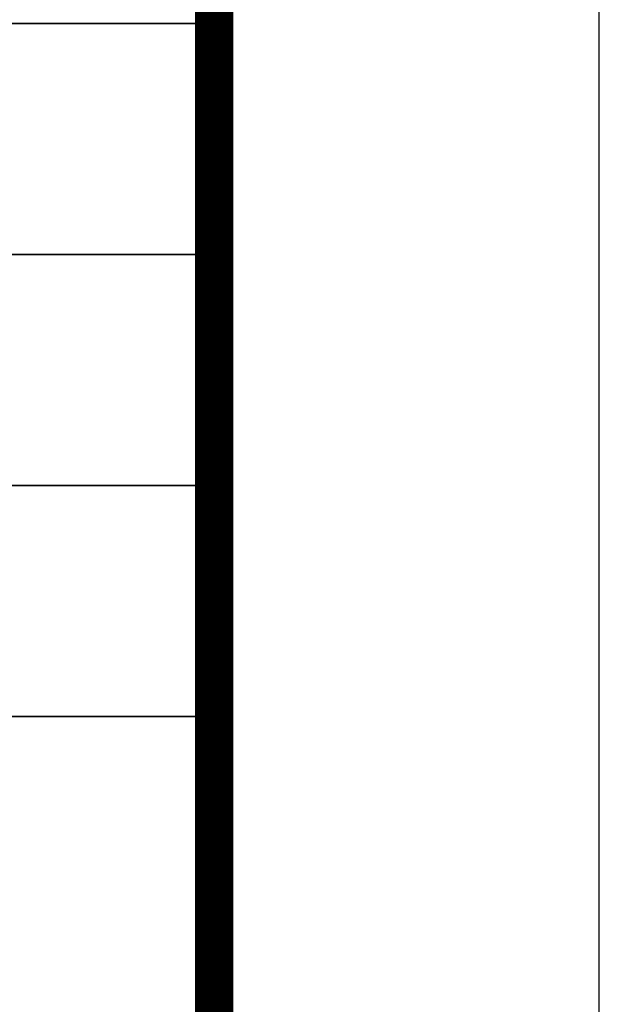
# Model space of a CAD drawing. Header units: millimetres. Extents: x 500457 to 783861, y -293374 to -162131.
# Tile 111 of 116: x 781603 to 783861, y -244612 to -240776. Entities that reach past the tile are written whole.
import ezdxf

# ---------------------------------------------------------------- set-up
doc = ezdxf.new("R2010")
doc.units = ezdxf.units.MM
doc.header["$LTSCALE"] = 1000
doc.layers.add('PUB_TITLE', color=4, linetype='Continuous')
doc.layers.add('WALL', color=255, linetype='Continuous')
doc.layers.add('图框', color=4, linetype='Continuous', lineweight=35)

# ---------------------------------------------------------------- blocks, each defined once
blk = doc.blocks.new('A$C57a0c051')
at = {"layer": '图框', "color": 4}
for p, q in [((0, -24600), (6000, -24600)), ((0, -25500), (6000, -25500)), ((0, -26400), (6000, -26400)), ((0, -27300), (6000, -27300))]:
    blk.add_line(p, q, dxfattribs=at)

msp = doc.modelspace()

# ---------------------------------------------------------------- linework, layer by layer
at = {"layer": 'PUB_TITLE'}
msp.add_lwpolyline([(657892, -259240.7), (783860.9, -259240.7), (783860.9, -170140.7), (657892, -170140.7)], close=True, dxfattribs=at)
at = {"layer": 'PUB_TITLE', "const_width": 150}
msp.add_lwpolyline([(661642, -257740.7), (782360.9, -257740.7), (782360.9, -171640.7), (661642, -171640.7)], close=True, dxfattribs=at)

# ---------------------------------------------------------------- block references
at = {"layer": 'WALL', "color": 0}
msp.add_blockref('A$C57a0c051', (776388.2, -216190.7), dxfattribs=at)

doc.saveas('drawing.dxf')
